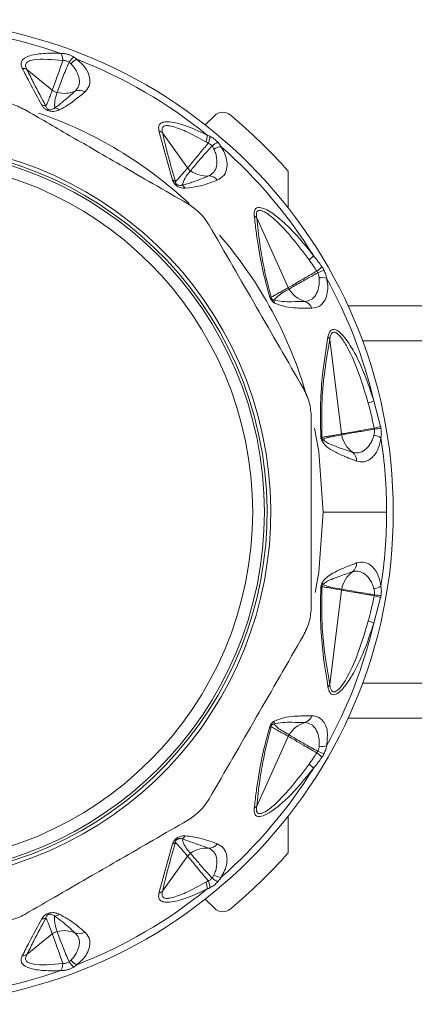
# Model space of a CAD drawing. Header units: millimetres. Extents: x -447 to 1924, y -61 to 422.
# Tile 39 of 59: x 519 to 536, y 379 to 421. Entities that reach past the tile are written whole.
import ezdxf

# ---------------------------------------------------------------- set-up
doc = ezdxf.new("R2010")
doc.units = ezdxf.units.MM

# ---------------------------------------------------------------- blocks, each defined once
blk = doc.blocks.new('Drawing View1')
at = {"color": 7, "linetype": 'Continuous', "lineweight": 18}
for p, q in [((724.67, 9.263), (723.587, 10.142)), ((731.197, 7.776), (731.59, 8.17)), ((729.801, 5.425), (729.221, 7.521)), ((730.445, 5.946), (729.374, 7.434)), ((734.732, 4.241), (734.732, 5.804)), ((734.737, 0.835), (733.394, 3.81)), ((737.288, 0.065), (741.421, 0.065)), ((737.014, -5.406), (736.508, -1.372)), ((737.911, -1.435), (741.421, -1.435)), ((738.387, -3.997), (738.68, -5.084)), ((736.221, -8.735), (738.936, -8.735)), ((736.508, -16.098), (737.014, -12.064)), ((738.68, -12.386), (738.387, -13.473)), ((737.911, -16.035), (741.421, -16.035)), ((737.288, -17.535), (741.421, -17.535)), ((734.737, -18.305), (733.394, -21.28)), ((734.732, -23.274), (734.732, -21.711)), ((731.341, -23.071), (730.208, -22.679)), ((729.801, -22.895), (729.221, -24.991)), ((730.445, -23.416), (729.374, -24.904)), ((731.59, -25.64), (731.197, -25.246)), ((724.67, -26.733), (723.587, -27.612))]:
    blk.add_line(p, q, dxfattribs=at)
at = {"color": 7, "linetype": 'Continuous', "lineweight": 18, "flags": 128}
for points in [[(736.221, -8.735), (736.038, -6.173), (735.861, -5.153)], [(735.889, -12.175), (736.038, -11.297), (736.221, -8.735)]]:
    blk.add_lwpolyline(points, dxfattribs=at)
at = {"color": 7, "linetype": 'Continuous', "lineweight": 18}
for radius in [15.5, 15]:
    blk.add_circle((718.221, -8.735), radius, dxfattribs=at)
for centre, radius, start, end in [((718.221, -8.735), 21, 270, 180), ((718.221, -8.735), 20.715, 70.7909, 88.7924), ((726.171, 9.961), 0.925, 129.5889, 148.2249), ((726.055, 9.896), 0.761, 116.5758, 140.5903), ((718.221, -8.735), 20.715, 50.9198, 68.7924), ((723.376, 9.751), 0.444, 61.635, 88.6537), ((725.809, 8.802), 0.452, 57.0824, 111.0736), ((725.172, 10.284), 1.162, 255.3904, 294.1143), ((724.207, 8.208), 0.417, 63.1273, 87.8975), ((724.719, 8.079), 0.427, 53.4449, 82.7909), ((718.221, -8.735), 18, 46.9592, 71.0059), ((731.944, 7.816), 0.5, 50.3376, 135), ((718.221, -8.735), 22, 41.3647, 50.3376), ((729.093, 7.118), 0.423, 48.3487, 72.4435), ((730.476, 7.37), 0.805, 337.352, 358.2718), ((730.6, 7.335), 0.796, 335.0575, 357.1112), ((718.221, -8.735), 15.768, 285, 105), ((718.221, -8.735), 15.612, 285, 105), ((732.224, 6.037), 1.116, 116.1355, 131.2401), ((731.955, 6.093), 0.761, 96.5757, 120.5903), ((718.221, -8.735), 20.715, 31.8676, 48.7924), ((731.258, 6.765), 1.168, 233.8038, 274.0521), ((731.349, 5.149), 0.452, 37.0824, 91.0736), ((729.693, 5.069), 0.372, 51.6841, 73.0823), ((729.992, 4.856), 0.413, 31.8044, 58.5199), ((733.108, 3.56), 0.379, 41.0953, 61.7317), ((718.221, -8.735), 18, 15.8753, 40.9986), ((734.711, 3.129), 1.441, 309.5516, 319.9201), ((735.049, 2.809), 1.559, 305.5589, 316.1412), ((737.098, -0.733), 2.461, 109.8898, 116.5421), ((736.198, 0.502), 0.761, 76.5756, 100.5902), ((718.221, -8.735), 20.715, 13.2231, 28.7924), ((733.884, 0.22), 0.238, 59.937, 76.7519), ((735.778, 1.379), 1.177, 211.0277, 253.9434), ((733.81, 0.158), 0.344, 3.5806, 24.3894), ((735.306, -0.179), 0.452, 17.0824, 71.0736), ((736.172, -1.529), 0.371, 24.9775, 45.1315), ((737.475, -2.025), 2.173, 288.1662, 294.8225), ((737.537, -5.341), 0.527, 187.1471, 190.9644), ((738.181, -5.234), 1.179, 190.1165, 233.9079), ((738.273, -6.204), 0.761, 56.5758, 80.5903), ((737.745, -2.237), 2.997, 282.7357, 288.1829), ((739.108, -9.976), 4.825, 94.8986, 98.2754), ((736.066, -5.761), 0.241, 62.5119, 75.0672), ((735.943, -5.601), 0.274, 332.8552, 351.1806), ((718.221, -8.735), 20.715, 0, 8.7924), ((737.202, -6.538), 0.452, 357.0824, 51.0736), ((718.221, -8.735), 20.715, 351.2076, 0), ((737.202, -10.932), 0.452, 308.9264, 2.9176), ((738.181, -12.237), 1.179, 126.0921, 169.8835), ((735.943, -11.87), 0.274, 8.8197, 27.1446), ((736.066, -11.709), 0.241, 284.9328, 297.4882), ((737.537, -12.13), 0.527, 169.0389, 172.8561), ((738.273, -11.266), 0.761, 279.4098, 303.4244), ((737.745, -15.234), 2.997, 71.8172, 77.2643), ((739.108, -7.494), 4.825, 261.7246, 265.1014), ((737.475, -15.446), 2.173, 65.1775, 71.8338), ((718.221, -8.735), 20.715, 331.2076, 346.7769), ((736.172, -15.941), 0.371, 314.8685, 335.0225), ((735.306, -17.292), 0.452, 288.9264, 342.9176), ((733.884, -17.69), 0.238, 283.2482, 300.0631), ((733.81, -17.628), 0.344, 335.6121, 356.4181), ((735.778, -18.85), 1.177, 106.0566, 148.9724), ((735.217, -18.522), 0.527, 148.0752, 155.7129), ((736.198, -17.972), 0.761, 259.4097, 283.4244), ((735.049, -20.279), 1.559, 43.8593, 54.4406), ((737.098, -16.738), 2.461, 243.4578, 250.1102), ((718.221, -8.735), 20.715, 311.2076, 328.1324), ((734.711, -20.599), 1.441, 40.0799, 50.4484), ((733.108, -21.03), 0.379, 298.2682, 318.9047), ((729.992, -22.327), 0.413, 301.4786, 328.1961), ((729.693, -22.539), 0.372, 286.9177, 308.3159), ((731.258, -24.235), 1.168, 85.9479, 126.1962), ((731.349, -22.619), 0.452, 268.9264, 322.9176), ((718.221, -8.735), 22, 309.6624, 318.6353), ((732.224, -23.507), 1.116, 228.7599, 243.8644), ((731.955, -23.564), 0.761, 239.4098, 263.4244), ((730.476, -24.84), 0.805, 1.7282, 22.648), ((730.6, -24.805), 0.796, 2.889, 24.9426), ((718.221, -8.735), 20.715, 291.2076, 309.0802), ((729.093, -24.588), 0.423, 287.5565, 311.6513), ((724.719, -25.549), 0.427, 277.2081, 306.5557), ((731.944, -25.286), 0.5, 225, 309.6624), ((724.207, -25.678), 0.417, 272.1025, 296.8728), ((725.172, -27.754), 1.162, 65.8857, 104.6096), ((725.809, -26.272), 0.452, 248.9264, 302.9176), ((723.376, -27.222), 0.444, 271.3463, 298.365), ((726.171, -27.431), 0.925, 211.775, 230.411), ((726.055, -27.367), 0.761, 219.4098, 243.4244), ((718.221, -8.735), 20.715, 271.2076, 289.209)]:
    blk.add_arc(centre, radius, start, end, dxfattribs=at)
for points, knots in [([(723.386, 10.195), (723.364, 10.249), (723.321, 10.357), (723.353, 10.508), (723.482, 10.638), (723.805, 10.775), (724.347, 10.843), (724.816, 10.832), (725.037, 10.827)], [0, 0, 0, 0, 0.1036523, 0.2038498, 0.3141847, 0.4406615, 0.7373736, 1, 1, 1, 1]), ([(723.587, 10.142), (723.563, 10.19), (723.517, 10.283), (723.539, 10.408), (723.656, 10.501), (724.13, 10.62), (724.671, 10.564), (725.12, 10.518)], [0, 0, 0, 0, 0.097572, 0.186101, 0.286324, 0.407959, 1, 1, 1, 1]), ([(724.67, 9.263), (724.701, 9.348), (724.758, 9.503), (724.915, 9.935), (725.046, 10.306), (725.12, 10.518)], [0, 0, 0, 0, 0.342164, 0.623264, 1, 1, 1, 1]), ([(725.037, 10.827), (725.06, 10.779), (725.102, 10.693), (725.115, 10.572), (725.12, 10.518)], [0, 0, 0, 0, 0.559299, 1, 1, 1, 1]), ([(725.037, 10.827), (725.085, 10.826), (725.18, 10.825), (725.328, 10.79), (725.466, 10.739), (725.542, 10.696), (725.582, 10.674)], [0, 0, 0, 0, 0.273675, 0.544486, 0.766897, 1, 1, 1, 1]), ([(725.12, 10.518), (725.142, 10.521), (725.186, 10.526), (725.258, 10.513), (725.326, 10.488), (725.365, 10.462), (725.385, 10.448)], [0, 0, 0, 0, 0.255573, 0.503234, 0.749597, 1, 1, 1, 1]), ([(725.582, 10.674), (725.608, 10.657), (725.655, 10.626), (725.697, 10.592), (725.715, 10.577)], [0, 0, 0, 0, 0.55931, 1, 1, 1, 1]), ([(725.715, 10.577), (725.834, 10.472), (726.101, 10.238), (726.285, 9.83), (726.289, 9.447), (726.128, 9.264), (726.055, 9.181)], [0, 0, 0, 0, 0.209172, 0.469256, 0.760695, 1, 1, 1, 1]), ([(724.222, 8.625), (724.041, 8.954), (723.749, 9.485), (723.486, 9.999), (723.386, 10.195)], [0, 0, 0, 0, 0.620107, 1, 1, 1, 1]), ([(724.395, 8.58), (724.22, 8.907), (723.937, 9.435), (723.683, 9.947), (723.587, 10.142)], [0, 0, 0, 0, 0.619883, 1, 1, 1, 1]), ([(724.879, 9.159), (724.907, 9.241), (724.963, 9.398), (725.126, 9.842), (725.291, 10.23), (725.385, 10.448)], [0, 0, 0, 0, 0.321949, 0.6179, 1, 1, 1, 1]), ([(725.385, 10.448), (725.401, 10.436), (725.43, 10.414), (725.456, 10.39), (725.467, 10.38)], [0, 0, 0, 0, 0.555851, 1, 1, 1, 1]), ([(725.467, 10.38), (725.515, 10.327), (725.613, 10.22), (725.747, 9.996), (725.838, 9.724), (725.822, 9.432), (725.705, 9.293), (725.647, 9.223)], [0, 0, 0, 0, 0.117159, 0.239896, 0.491308, 0.745636, 1, 1, 1, 1]), ([(724.395, 8.58), (724.417, 8.627), (724.461, 8.721), (724.523, 8.878), (724.593, 9.058), (724.643, 9.191), (724.67, 9.263)], [0, 0, 0, 0, 0.21465, 0.427263, 0.688154, 1, 1, 1, 1]), ([(724.879, 9.159), (724.837, 9.173), (724.761, 9.196), (724.698, 9.242), (724.67, 9.263)], [0, 0, 0, 0, 0.559728, 1, 1, 1, 1]), ([(724.772, 8.503), (724.769, 8.601), (724.762, 8.815), (724.838, 9.038), (724.879, 9.159)], [0, 0, 0, 0, 0.455709, 1, 1, 1, 1]), ([(725.647, 9.223), (725.526, 9.115), (725.346, 8.954), (725.112, 8.757), (724.944, 8.622), (724.83, 8.543), (724.772, 8.503)], [0, 0, 0, 0, 0.425602, 0.634107, 0.812726, 1, 1, 1, 1]), ([(726.055, 9.181), (725.917, 9.067), (725.712, 8.896), (725.426, 8.688), (725.212, 8.543), (725.055, 8.463), (724.973, 8.422)], [0, 0, 0, 0, 0.420929, 0.628617, 0.808166, 1, 1, 1, 1]), ([(723.49, 8.43), (723.8, 8.251), (724.429, 7.888), (725.395, 7.331), (726.446, 6.724), (727.641, 6.033), (729.009, 5.244), (729.96, 4.695), (730.452, 4.411)], [0, 0, 0, 0, 0.135419, 0.274991, 0.415244, 0.585607, 0.785782, 1, 1, 1, 1]), ([(724.973, 8.422), (724.931, 8.405), (724.855, 8.374), (724.724, 8.35), (724.594, 8.353), (724.465, 8.389), (724.359, 8.453), (724.278, 8.534), (724.242, 8.593), (724.222, 8.625)], [0, 0, 0, 0, 0.1952, 0.351587, 0.494569, 0.605688, 0.718068, 0.846595, 1, 1, 1, 1]), ([(724.772, 8.503), (724.732, 8.475), (724.682, 8.44), (724.588, 8.421), (724.54, 8.422), (724.504, 8.433), (724.483, 8.442), (724.465, 8.454), (724.438, 8.48), (724.412, 8.523), (724.401, 8.559), (724.395, 8.58)], [0, 0, 0, 0, 0.3888533, 0.4911394, 0.5781016, 0.6070597, 0.6356285, 0.6659115, 0.7003157, 0.8247631, 1, 1, 1, 1]), ([(729.221, 7.521), (729.211, 7.583), (729.192, 7.703), (729.263, 7.84), (729.429, 7.915), (729.794, 7.917), (730.439, 7.74), (730.978, 7.487), (731.28, 7.345)], [0, 0, 0, 0, 0.0942, 0.182499, 0.278775, 0.389657, 0.657979, 1, 1, 1, 1]), ([(729.374, 7.434), (729.361, 7.491), (729.341, 7.573), (729.362, 7.657), (729.396, 7.703), (729.452, 7.735), (729.562, 7.755), (729.863, 7.712), (730.446, 7.481), (730.937, 7.213), (731.218, 7.06)], [0, 0, 0, 0, 0.088148, 0.127362, 0.165638, 0.20809, 0.253003, 0.357761, 0.633199, 1, 1, 1, 1]), ([(729.924, 5.361), (729.812, 5.744), (729.603, 6.457), (729.447, 7.126), (729.374, 7.434)], [0, 0, 0, 0, 0.53826, 1, 1, 1, 1]), ([(731.28, 7.345), (731.301, 7.336), (731.34, 7.32), (731.378, 7.302), (731.395, 7.295)], [0, 0, 0, 0, 0.558376, 1, 1, 1, 1]), ([(731.395, 7.295), (731.453, 7.263), (731.543, 7.214), (731.657, 7.119), (731.707, 7.065), (731.732, 7.038)], [0, 0, 0, 0, 0.482193, 0.740263, 1, 1, 1, 1]), ([(730.445, 5.946), (730.493, 6.003), (730.579, 6.105), (730.773, 6.337), (731.007, 6.617), (731.2, 6.852), (731.321, 6.999)], [0, 0, 0, 0, 0.28629, 0.510661, 0.69222, 1, 1, 1, 1]), ([(730.569, 5.823), (730.617, 5.882), (730.703, 5.986), (730.904, 6.222), (731.145, 6.505), (731.356, 6.733), (731.488, 6.876)], [0, 0, 0, 0, 0.287161, 0.511571, 0.692984, 1, 1, 1, 1]), ([(731.218, 7.06), (731.237, 7.049), (731.272, 7.029), (731.306, 7.008), (731.321, 6.999)], [0, 0, 0, 0, 0.557314, 1, 1, 1, 1]), ([(731.321, 6.999), (731.356, 6.984), (731.42, 6.955), (731.467, 6.901), (731.488, 6.876)], [0, 0, 0, 0, 0.541687, 1, 1, 1, 1]), ([(731.568, 6.749), (731.595, 6.683), (731.65, 6.549), (731.7, 6.293), (731.692, 6.006), (731.577, 5.737), (731.42, 5.646), (731.341, 5.601)], [0, 0, 0, 0, 0.117118, 0.239833, 0.491188, 0.745502, 1, 1, 1, 1]), ([(731.488, 6.876), (731.506, 6.852), (731.536, 6.81), (731.558, 6.767), (731.568, 6.749)], [0, 0, 0, 0, 0.574767, 1, 1, 1, 1]), ([(731.868, 6.849), (731.921, 6.759), (732.037, 6.564), (732.122, 6.26), (732.136, 5.927), (732.026, 5.601), (731.818, 5.483), (731.71, 5.421)], [0, 0, 0, 0, 0.136663, 0.294577, 0.479617, 0.72985, 1, 1, 1, 1]), ([(731.732, 7.038), (731.762, 7.002), (731.814, 6.94), (731.852, 6.876), (731.868, 6.849)], [0, 0, 0, 0, 0.579744, 1, 1, 1, 1]), ([(729.924, 5.361), (729.962, 5.4), (730.04, 5.479), (730.159, 5.615), (730.295, 5.77), (730.392, 5.884), (730.445, 5.946)], [0, 0, 0, 0, 0.2134593, 0.4293792, 0.6901911, 1, 1, 1, 1]), ([(730.569, 5.823), (730.543, 5.843), (730.496, 5.879), (730.461, 5.926), (730.445, 5.946)], [0, 0, 0, 0, 0.559847, 1, 1, 1, 1]), ([(730.208, 5.209), (730.244, 5.31), (730.324, 5.529), (730.483, 5.72), (730.569, 5.823)], [0, 0, 0, 0, 0.460533, 1, 1, 1, 1]), ([(731.341, 5.601), (731.18, 5.536), (730.943, 5.441), (730.638, 5.331), (730.424, 5.259), (730.281, 5.226), (730.208, 5.209)], [0, 0, 0, 0, 0.429633, 0.636413, 0.813229, 1, 1, 1, 1]), ([(730.343, 5.074), (730.305, 5.075), (730.237, 5.077), (730.133, 5.099), (730.044, 5.134), (729.962, 5.185), (729.889, 5.254), (729.832, 5.34), (729.812, 5.396), (729.801, 5.425)], [0, 0, 0, 0, 0.2026743, 0.3639009, 0.4931688, 0.5944464, 0.7169049, 0.8527137, 1, 1, 1, 1]), ([(730.208, 5.209), (730.182, 5.204), (730.138, 5.195), (730.072, 5.197), (730.02, 5.211), (729.984, 5.232), (729.966, 5.249), (729.951, 5.267), (729.938, 5.29), (729.927, 5.324), (729.925, 5.346), (729.924, 5.361)], [0, 0, 0, 0, 0.274116, 0.463193, 0.592982, 0.653123, 0.685145, 0.720858, 0.783468, 0.856593, 1, 1, 1, 1]), ([(731.71, 5.421), (731.446, 5.321), (731.028, 5.161), (730.528, 5.098), (730.343, 5.074)], [0, 0, 0, 0, 0.629625, 1, 1, 1, 1]), ([(733.287, 3.894), (733.284, 3.948), (733.278, 4.051), (733.312, 4.171), (733.389, 4.246), (733.608, 4.276), (734.049, 4.042), (734.586, 3.595), (735.192, 2.983), (735.585, 2.489), (735.814, 2.202)], [0, 0, 0, 0, 0.054232, 0.103303, 0.150337, 0.200897, 0.369635, 0.542742, 0.734318, 1, 1, 1, 1]), ([(733.939, 0.451), (733.844, 0.806), (733.645, 1.554), (733.479, 2.466), (733.36, 3.254), (733.312, 3.677), (733.287, 3.894)], [0, 0, 0, 0, 0.283427, 0.598157, 0.79281, 1, 1, 1, 1]), ([(733.394, 3.81), (733.387, 3.861), (733.376, 3.955), (733.396, 4.068), (733.456, 4.134), (733.559, 4.138), (733.694, 4.088), (733.902, 3.961), (734.613, 3.367), (735.166, 2.633), (735.629, 2.018)], [0, 0, 0, 0, 0.051613, 0.09536, 0.137319, 0.180165, 0.228028, 0.285272, 0.402314, 1, 1, 1, 1]), ([(734.003, 0.425), (733.89, 0.873), (733.688, 1.674), (733.506, 2.79), (733.433, 3.449), (733.394, 3.81)], [0, 0, 0, 0, 0.364986, 0.653176, 1, 1, 1, 1]), ([(731.367, 3.496), (732.036, 2.336), (733.376, 0.016), (734.716, -2.305), (735.386, -3.466)], [0, 0, 0, 0, 0.499632, 1, 1, 1, 1]), ([(735.814, 2.202), (735.882, 2.116), (736.005, 1.961), (736.121, 1.8), (736.172, 1.729)], [0, 0, 0, 0, 0.555292, 1, 1, 1, 1]), ([(735.629, 2.018), (735.69, 1.931), (735.801, 1.774), (735.908, 1.613), (735.955, 1.541)], [0, 0, 0, 0, 0.554562, 1, 1, 1, 1]), ([(736.172, 1.729), (736.19, 1.702), (736.223, 1.655), (736.249, 1.604), (736.261, 1.581)], [0, 0, 0, 0, 0.560194, 1, 1, 1, 1]), ([(734.737, 0.835), (734.805, 0.874), (734.927, 0.944), (735.203, 1.104), (735.527, 1.291), (735.791, 1.445), (735.955, 1.541)], [0, 0, 0, 0, 0.294538, 0.521008, 0.701872, 1, 1, 1, 1]), ([(734.77, 0.773), (734.839, 0.813), (734.96, 0.884), (735.238, 1.043), (735.563, 1.229), (735.831, 1.377), (735.999, 1.469)], [0, 0, 0, 0, 0.294643, 0.521096, 0.701932, 1, 1, 1, 1]), ([(735.955, 1.541), (735.964, 1.528), (735.981, 1.505), (735.993, 1.48), (735.999, 1.469)], [0, 0, 0, 0, 0.560007, 1, 1, 1, 1]), ([(735.999, 1.469), (736.015, 1.427), (736.045, 1.354), (736.054, 1.281), (736.059, 1.25)], [0, 0, 0, 0, 0.571169, 1, 1, 1, 1]), ([(736.261, 1.581), (736.291, 1.515), (736.343, 1.4), (736.366, 1.289), (736.375, 1.242)], [0, 0, 0, 0, 0.5787259, 1, 1, 1, 1]), ([(736.059, 1.25), (736.062, 1.179), (736.068, 1.034), (736.027, 0.776), (735.922, 0.509), (735.722, 0.296), (735.542, 0.264), (735.453, 0.249)], [0, 0, 0, 0, 0.117122, 0.23984, 0.491204, 0.745529, 1, 1, 1, 1]), ([(736.375, 1.242), (736.394, 1.138), (736.436, 0.913), (736.411, 0.595), (736.307, 0.274), (736.09, 0.012), (735.856, -0.026), (735.738, -0.046)], [0, 0, 0, 0, 0.137707, 0.297654, 0.485766, 0.740451, 1, 1, 1, 1]), ([(734.153, 0.18), (734.127, 0.197), (734.081, 0.228), (734.025, 0.287), (733.987, 0.34), (733.958, 0.393), (733.946, 0.431), (733.939, 0.451)], [0, 0, 0, 0, 0.303841, 0.543349, 0.671179, 0.821746, 1, 1, 1, 1]), ([(734.003, 0.425), (734.053, 0.451), (734.15, 0.501), (734.308, 0.591), (734.504, 0.701), (734.652, 0.786), (734.737, 0.835)], [0, 0, 0, 0, 0.199401, 0.389589, 0.65075, 1, 1, 1, 1]), ([(734.123, 0.3), (734.109, 0.306), (734.085, 0.315), (734.053, 0.337), (734.033, 0.357), (734.021, 0.374), (734.013, 0.391), (734.006, 0.408), (734.004, 0.419), (734.003, 0.425)], [0, 0, 0, 0, 0.3366966, 0.5652326, 0.6587129, 0.7523062, 0.8216938, 0.9026669, 1, 1, 1, 1]), ([(734.123, 0.3), (734.199, 0.377), (734.388, 0.566), (734.627, 0.696), (734.77, 0.773)], [0, 0, 0, 0, 0.404874, 1, 1, 1, 1]), ([(734.77, 0.773), (734.763, 0.784), (734.751, 0.804), (734.741, 0.826), (734.737, 0.835)], [0, 0, 0, 0, 0.559976, 1, 1, 1, 1]), ([(735.453, 0.249), (735.258, 0.244), (734.931, 0.236), (734.496, 0.231), (734.243, 0.278), (734.123, 0.3)], [0, 0, 0, 0, 0.4373839, 0.7346037, 1, 1, 1, 1]), ([(735.738, -0.046), (735.522, -0.042), (735.158, -0.036), (734.641, -0.007), (734.313, 0.119), (734.153, 0.18)], [0, 0, 0, 0, 0.427707, 0.722359, 1, 1, 1, 1]), ([(736.434, -1.266), (736.447, -1.208), (736.471, -1.099), (736.542, -0.985), (736.64, -0.931), (736.802, -0.957), (737.031, -1.142), (737.33, -1.525), (737.666, -2.108), (738.049, -2.954), (738.264, -3.618), (738.387, -3.997)], [0, 0, 0, 0, 0.053488, 0.101165, 0.145724, 0.192526, 0.283011, 0.383772, 0.541991, 0.738283, 1, 1, 1, 1]), ([(736.508, -1.372), (736.517, -1.316), (736.535, -1.213), (736.589, -1.101), (736.669, -1.05), (736.774, -1.075), (736.894, -1.171), (737.07, -1.383), (737.606, -2.283), (737.904, -3.268), (738.152, -4.089)], [0, 0, 0, 0, 0.051327, 0.09442, 0.134349, 0.174419, 0.220939, 0.27713, 0.398157, 1, 1, 1, 1]), ([(736.128, -5.528), (736.118, -5.033), (736.097, -4.091), (736.211, -2.658), (736.351, -1.786), (736.434, -1.266)], [0, 0, 0, 0, 0.308412, 0.587789, 1, 1, 1, 1]), ([(736.178, -5.547), (736.17, -5.008), (736.155, -3.991), (736.295, -2.613), (736.434, -1.806), (736.508, -1.372)], [0, 0, 0, 0, 0.3425593, 0.6462348, 1, 1, 1, 1]), ([(738.152, -4.089), (738.203, -4.282), (738.295, -4.636), (738.371, -4.995), (738.406, -5.16)], [0, 0, 0, 0, 0.543046, 1, 1, 1, 1]), ([(735.721, -4.716), (735.721, -6.055), (735.721, -8.735), (735.721, -11.414), (735.721, -12.754)], [0, 0, 0, 0, 0.499933, 1, 1, 1, 1]), ([(736.178, -5.547), (736.238, -5.538), (736.349, -5.521), (736.528, -5.49), (736.747, -5.453), (736.915, -5.423), (737.014, -5.406)], [0, 0, 0, 0, 0.215335, 0.398234, 0.642077, 1, 1, 1, 1]), ([(736.214, -5.643), (736.264, -5.616), (736.365, -5.564), (736.543, -5.533), (736.76, -5.488), (736.923, -5.458), (737.02, -5.441)], [0, 0, 0, 0, 0.2016548, 0.4049185, 0.6470499, 1, 1, 1, 1]), ([(737.014, -5.406), (737.112, -5.389), (737.287, -5.358), (737.775, -5.272), (738.179, -5.2), (738.406, -5.16)], [0, 0, 0, 0, 0.351286, 0.635427, 1, 1, 1, 1]), ([(737.02, -5.441), (737.121, -5.423), (737.302, -5.391), (737.795, -5.304), (738.194, -5.237), (738.414, -5.201)], [0, 0, 0, 0, 0.361519, 0.649049, 1, 1, 1, 1]), ([(738.398, -5.453), (738.376, -5.521), (738.333, -5.659), (738.206, -5.887), (738.016, -6.102), (737.755, -6.234), (737.576, -6.202), (737.486, -6.187)], [0, 0, 0, 0, 0.117161, 0.239899, 0.491313, 0.74564, 1, 1, 1, 1]), ([(738.414, -5.201), (738.417, -5.249), (738.423, -5.337), (738.406, -5.417), (738.398, -5.453)], [0, 0, 0, 0, 0.543645, 1, 1, 1, 1]), ([(738.406, -5.16), (738.408, -5.167), (738.411, -5.181), (738.413, -5.195), (738.414, -5.201)], [0, 0, 0, 0, 0.560002, 1, 1, 1, 1]), ([(738.68, -5.084), (738.684, -5.099), (738.69, -5.127), (738.694, -5.156), (738.696, -5.168)], [0, 0, 0, 0, 0.560051, 1, 1, 1, 1]), ([(738.696, -5.168), (738.704, -5.246), (738.719, -5.387), (738.701, -5.512), (738.693, -5.569)], [0, 0, 0, 0, 0.552011, 1, 1, 1, 1]), ([(736.187, -5.726), (736.171, -5.694), (736.15, -5.65), (736.133, -5.579), (736.13, -5.546), (736.128, -5.528)], [0, 0, 0, 0, 0.527893, 0.7496455, 1, 1, 1, 1]), ([(736.214, -5.643), (736.208, -5.636), (736.198, -5.623), (736.187, -5.601), (736.181, -5.581), (736.178, -5.564), (736.178, -5.553), (736.178, -5.547)], [0, 0, 0, 0, 0.312066, 0.577689, 0.709478, 0.846396, 1, 1, 1, 1]), ([(737.654, -6.561), (737.428, -6.478), (737.059, -6.343), (736.618, -6.115), (736.347, -5.939), (736.234, -5.789), (736.187, -5.726)], [0, 0, 0, 0, 0.456555, 0.748856, 0.894627, 1, 1, 1, 1]), ([(737.486, -6.187), (737.28, -6.12), (736.945, -6.011), (736.562, -5.854), (736.344, -5.757), (736.25, -5.675), (736.214, -5.643)], [0, 0, 0, 0, 0.470738, 0.766879, 0.908603, 1, 1, 1, 1]), ([(738.693, -5.569), (738.661, -5.725), (738.591, -6.075), (738.328, -6.438), (737.999, -6.631), (737.761, -6.583), (737.654, -6.561)], [0, 0, 0, 0, 0.2100777, 0.4720648, 0.7629125, 1, 1, 1, 1]), ([(736.187, -11.744), (736.214, -11.703), (736.275, -11.614), (736.43, -11.478), (736.678, -11.318), (737.105, -11.113), (737.441, -10.988), (737.654, -10.909)], [0, 0, 0, 0, 0.063949, 0.139633, 0.317237, 0.568463, 1, 1, 1, 1]), ([(737.654, -10.909), (737.771, -10.887), (738.011, -10.841), (738.336, -11.043), (738.591, -11.396), (738.661, -11.744), (738.693, -11.901)], [0, 0, 0, 0, 0.259149, 0.531128, 0.788083, 1, 1, 1, 1]), ([(736.214, -11.828), (736.263, -11.787), (736.384, -11.688), (736.614, -11.595), (736.985, -11.446), (737.291, -11.347), (737.486, -11.283)], [0, 0, 0, 0, 0.12348, 0.298954, 0.554672, 1, 1, 1, 1]), ([(737.486, -11.283), (737.576, -11.268), (737.755, -11.236), (738.016, -11.368), (738.206, -11.583), (738.333, -11.811), (738.376, -11.949), (738.398, -12.017)], [0, 0, 0, 0, 0.25439, 0.508653, 0.760076, 0.882848, 1, 1, 1, 1]), ([(736.128, -11.942), (736.13, -11.926), (736.133, -11.892), (736.149, -11.82), (736.172, -11.775), (736.187, -11.744)], [0, 0, 0, 0, 0.222827, 0.488483, 1, 1, 1, 1]), ([(736.434, -16.204), (736.359, -15.743), (736.227, -14.918), (736.099, -13.506), (736.118, -12.492), (736.128, -11.942)], [0, 0, 0, 0, 0.366467, 0.656613, 1, 1, 1, 1]), ([(736.508, -16.098), (736.431, -15.646), (736.292, -14.838), (736.155, -13.456), (736.17, -12.461), (736.178, -11.923)], [0, 0, 0, 0, 0.368099, 0.658336, 1, 1, 1, 1]), ([(736.178, -11.923), (736.178, -11.918), (736.178, -11.908), (736.181, -11.89), (736.187, -11.869), (736.199, -11.847), (736.208, -11.834), (736.214, -11.828)], [0, 0, 0, 0, 0.132574, 0.271467, 0.437835, 0.686829, 1, 1, 1, 1]), ([(737.014, -12.064), (736.874, -12.04), (736.677, -12.005), (736.43, -11.963), (736.291, -11.939), (736.21, -11.928), (736.178, -11.923)], [0, 0, 0, 0, 0.5028072, 0.7085926, 0.8855603, 1, 1, 1, 1]), ([(737.02, -12.029), (736.904, -12.007), (736.713, -11.97), (736.437, -11.925), (736.29, -11.861), (736.214, -11.828)], [0, 0, 0, 0, 0.426007, 0.700145, 1, 1, 1, 1]), ([(738.406, -12.311), (738.307, -12.293), (738.061, -12.249), (737.69, -12.183), (737.279, -12.111), (737.111, -12.081), (737.014, -12.064)], [0, 0, 0, 0, 0.155639, 0.387571, 0.650535, 1, 1, 1, 1]), ([(738.414, -12.269), (738.314, -12.253), (738.067, -12.213), (737.696, -12.148), (737.285, -12.077), (737.116, -12.047), (737.02, -12.029)], [0, 0, 0, 0, 0.155657, 0.38755, 0.650476, 1, 1, 1, 1]), ([(738.398, -12.017), (738.406, -12.058), (738.423, -12.138), (738.417, -12.226), (738.414, -12.269)], [0, 0, 0, 0, 0.510723, 1, 1, 1, 1]), ([(738.693, -11.901), (738.702, -11.974), (738.719, -12.101), (738.703, -12.242), (738.696, -12.302)], [0, 0, 0, 0, 0.572072, 1, 1, 1, 1]), ([(738.406, -12.311), (738.364, -12.506), (738.288, -12.865), (738.195, -13.219), (738.152, -13.381)], [0, 0, 0, 0, 0.542941, 1, 1, 1, 1]), ([(738.414, -12.269), (738.412, -12.277), (738.41, -12.291), (738.407, -12.305), (738.406, -12.311)], [0, 0, 0, 0, 0.5597797, 1, 1, 1, 1]), ([(738.696, -12.302), (738.693, -12.318), (738.689, -12.346), (738.683, -12.374), (738.68, -12.386)], [0, 0, 0, 0, 0.559761, 1, 1, 1, 1]), ([(738.152, -13.381), (737.883, -14.285), (737.572, -15.329), (736.985, -16.201), (736.838, -16.348), (736.741, -16.407), (736.655, -16.415), (736.585, -16.362), (736.534, -16.253), (736.517, -16.152), (736.508, -16.098)], [0, 0, 0, 0, 0.6561977, 0.7575874, 0.7997918, 0.836227, 0.8716715, 0.9077771, 0.9500143, 1, 1, 1, 1]), ([(738.387, -13.473), (738.252, -13.887), (738.011, -14.625), (737.56, -15.579), (737.176, -16.175), (736.89, -16.447), (736.742, -16.528), (736.624, -16.533), (736.536, -16.479), (736.47, -16.367), (736.446, -16.26), (736.434, -16.204)], [0, 0, 0, 0, 0.285538, 0.509527, 0.703242, 0.765072, 0.819711, 0.859429, 0.901399, 0.9481, 1, 1, 1, 1]), ([(735.386, -14.004), (734.716, -15.165), (733.376, -17.486), (732.036, -19.806), (731.367, -20.966)], [0, 0, 0, 0, 0.500234, 1, 1, 1, 1]), ([(735.738, -17.424), (735.528, -17.428), (735.173, -17.434), (734.657, -17.461), (734.322, -17.587), (734.153, -17.65)], [0, 0, 0, 0, 0.415711, 0.705132, 1, 1, 1, 1]), ([(736.375, -18.712), (736.4, -18.474), (736.452, -17.98), (736.212, -17.599), (735.956, -17.444), (735.803, -17.43), (735.738, -17.424)], [0, 0, 0, 0, 0.323235, 0.671392, 0.858958, 1, 1, 1, 1]), ([(733.939, -17.921), (733.844, -18.276), (733.645, -19.025), (733.479, -19.938), (733.36, -20.726), (733.312, -21.147), (733.287, -21.364)], [0, 0, 0, 0, 0.2837068, 0.5987607, 0.793171, 1, 1, 1, 1]), ([(734.003, -17.896), (733.89, -18.344), (733.688, -19.145), (733.506, -20.261), (733.433, -20.92), (733.394, -21.28)], [0, 0, 0, 0, 0.365567, 0.653732, 1, 1, 1, 1]), ([(734.153, -17.65), (734.126, -17.668), (734.078, -17.701), (734.021, -17.761), (733.984, -17.815), (733.957, -17.865), (733.945, -17.901), (733.939, -17.921)], [0, 0, 0, 0, 0.317365, 0.562223, 0.68531, 0.828098, 1, 1, 1, 1]), ([(734.123, -17.771), (734.108, -17.776), (734.083, -17.786), (734.051, -17.809), (734.031, -17.83), (734.02, -17.846), (734.012, -17.862), (734.006, -17.879), (734.004, -17.89), (734.003, -17.896)], [0, 0, 0, 0, 0.350592, 0.583117, 0.673422, 0.761724, 0.827666, 0.905665, 1, 1, 1, 1]), ([(734.737, -18.305), (734.617, -18.236), (734.444, -18.137), (734.23, -18.017), (734.106, -17.948), (734.034, -17.911), (734.003, -17.896)], [0, 0, 0, 0, 0.493755, 0.710629, 0.876371, 1, 1, 1, 1]), ([(735.453, -17.719), (735.263, -17.714), (734.944, -17.706), (734.509, -17.701), (734.25, -17.748), (734.123, -17.771)], [0, 0, 0, 0, 0.425144, 0.717363, 1, 1, 1, 1]), ([(734.77, -18.243), (734.676, -18.186), (734.516, -18.087), (734.28, -17.952), (734.176, -17.832), (734.123, -17.771)], [0, 0, 0, 0, 0.40792, 0.697704, 1, 1, 1, 1]), ([(736.059, -18.72), (736.062, -18.649), (736.068, -18.504), (736.027, -18.246), (735.922, -17.979), (735.722, -17.766), (735.542, -17.735), (735.453, -17.719)], [0, 0, 0, 0, 0.117146, 0.239913, 0.491348, 0.745631, 1, 1, 1, 1]), ([(735.955, -19.011), (735.756, -18.895), (735.402, -18.689), (734.976, -18.443), (734.822, -18.354), (734.737, -18.305)], [0, 0, 0, 0, 0.365428, 0.649355, 1, 1, 1, 1]), ([(735.999, -18.939), (735.902, -18.886), (735.672, -18.762), (735.346, -18.575), (734.995, -18.374), (734.852, -18.291), (734.77, -18.243)], [0, 0, 0, 0, 0.171049, 0.404806, 0.657867, 1, 1, 1, 1]), ([(735.999, -18.939), (736.015, -18.898), (736.044, -18.825), (736.054, -18.752), (736.059, -18.72)], [0, 0, 0, 0, 0.5524725, 1, 1, 1, 1]), ([(736.261, -19.051), (736.29, -18.987), (736.342, -18.872), (736.365, -18.761), (736.375, -18.712)], [0, 0, 0, 0, 0.5601162, 1, 1, 1, 1]), ([(735.629, -19.488), (735.69, -19.401), (735.801, -19.244), (735.908, -19.083), (735.955, -19.011)], [0, 0, 0, 0, 0.554562, 1, 1, 1, 1]), ([(735.814, -19.672), (735.882, -19.586), (736.005, -19.431), (736.121, -19.27), (736.172, -19.199)], [0, 0, 0, 0, 0.555292, 1, 1, 1, 1]), ([(735.955, -19.011), (735.964, -18.998), (735.981, -18.975), (735.993, -18.95), (735.999, -18.939)], [0, 0, 0, 0, 0.560007, 1, 1, 1, 1]), ([(736.172, -19.199), (736.19, -19.172), (736.223, -19.125), (736.249, -19.074), (736.261, -19.051)], [0, 0, 0, 0, 0.560194, 1, 1, 1, 1]), ([(733.287, -21.364), (733.284, -21.42), (733.278, -21.526), (733.315, -21.647), (733.396, -21.719), (733.564, -21.738), (733.844, -21.626), (734.249, -21.352), (734.948, -20.74), (735.456, -20.113), (735.814, -19.672)], [0, 0, 0, 0, 0.055904, 0.10622, 0.153662, 0.203296, 0.307891, 0.418501, 0.590067, 1, 1, 1, 1]), ([(733.394, -21.28), (733.387, -21.332), (733.375, -21.43), (733.398, -21.543), (733.461, -21.606), (733.566, -21.607), (733.808, -21.512), (734.58, -20.877), (735.172, -20.094), (735.629, -19.488)], [0, 0, 0, 0, 0.053191, 0.098086, 0.139814, 0.182632, 0.23063, 0.405048, 1, 1, 1, 1]), ([(730.452, -21.881), (729.961, -22.164), (729.01, -22.714), (727.638, -23.506), (725.797, -24.568), (724.445, -25.349), (723.49, -25.9)], [0, 0, 0, 0, 0.21393, 0.414834, 0.587057, 1, 1, 1, 1]), ([(730.343, -22.544), (730.289, -22.546), (730.189, -22.549), (730.042, -22.601), (729.939, -22.674), (729.875, -22.743), (729.829, -22.819), (729.811, -22.869), (729.801, -22.895)], [0, 0, 0, 0, 0.288282, 0.527872, 0.63604, 0.745985, 0.866726, 1, 1, 1, 1]), ([(730.208, -22.679), (730.168, -22.671), (730.121, -22.661), (730.05, -22.673), (730.021, -22.682), (729.996, -22.695), (729.975, -22.71), (729.959, -22.726), (729.941, -22.753), (729.927, -22.79), (729.925, -22.816), (729.924, -22.831)], [0, 0, 0, 0, 0.4179621, 0.499227, 0.5680035, 0.6251534, 0.663526, 0.7017402, 0.7444069, 0.8543682, 1, 1, 1, 1]), ([(730.569, -23.293), (730.451, -23.157), (730.285, -22.967), (730.225, -22.743), (730.208, -22.679)], [0, 0, 0, 0, 0.71325, 1, 1, 1, 1]), ([(731.71, -22.891), (731.471, -22.801), (731.052, -22.642), (730.556, -22.574), (730.343, -22.544)], [0, 0, 0, 0, 0.570277, 1, 1, 1, 1]), ([(729.924, -22.831), (729.812, -23.214), (729.603, -23.927), (729.447, -24.596), (729.374, -24.904)], [0, 0, 0, 0, 0.538008, 1, 1, 1, 1]), ([(730.445, -23.416), (730.356, -23.312), (730.229, -23.163), (730.073, -22.987), (729.989, -22.895), (729.942, -22.849), (729.924, -22.831)], [0, 0, 0, 0, 0.520969, 0.746084, 0.897635, 1, 1, 1, 1]), ([(731.568, -24.219), (731.595, -24.153), (731.65, -24.019), (731.7, -23.763), (731.692, -23.476), (731.577, -23.207), (731.42, -23.116), (731.341, -23.071)], [0, 0, 0, 0, 0.117149, 0.239869, 0.491247, 0.745575, 1, 1, 1, 1]), ([(731.868, -24.32), (731.925, -24.222), (732.046, -24.016), (732.128, -23.697), (732.13, -23.358), (732.006, -23.053), (731.806, -22.944), (731.71, -22.891)], [0, 0, 0, 0, 0.146737, 0.311562, 0.506363, 0.761707, 1, 1, 1, 1]), ([(730.569, -23.293), (730.543, -23.313), (730.496, -23.35), (730.461, -23.396), (730.445, -23.416)], [0, 0, 0, 0, 0.5598474, 1, 1, 1, 1]), ([(731.321, -24.469), (731.26, -24.394), (731.11, -24.211), (730.915, -23.978), (730.731, -23.758), (730.564, -23.558), (730.488, -23.467), (730.445, -23.416)], [0, 0, 0, 0, 0.154753, 0.378155, 0.536035, 0.740167, 1, 1, 1, 1]), ([(731.488, -24.346), (731.42, -24.274), (731.253, -24.099), (731.052, -23.864), (730.861, -23.642), (730.689, -23.439), (730.612, -23.346), (730.569, -23.293)], [0, 0, 0, 0, 0.154429, 0.377318, 0.534784, 0.73906, 1, 1, 1, 1]), ([(731.321, -24.469), (731.337, -24.463), (731.369, -24.451), (731.414, -24.422), (731.455, -24.387), (731.477, -24.36), (731.488, -24.346)], [0, 0, 0, 0, 0.252688, 0.501352, 0.749494, 1, 1, 1, 1]), ([(731.488, -24.346), (731.505, -24.323), (731.535, -24.282), (731.558, -24.238), (731.568, -24.219)], [0, 0, 0, 0, 0.549544, 1, 1, 1, 1]), ([(731.732, -24.509), (731.761, -24.474), (731.812, -24.412), (731.851, -24.348), (731.868, -24.32)], [0, 0, 0, 0, 0.554606, 1, 1, 1, 1]), ([(729.374, -24.904), (729.361, -24.961), (729.341, -25.043), (729.362, -25.127), (729.396, -25.173), (729.452, -25.205), (729.562, -25.225), (729.863, -25.182), (730.446, -24.951), (730.937, -24.683), (731.218, -24.53)], [0, 0, 0, 0, 0.08814, 0.127354, 0.16563, 0.208084, 0.253003, 0.357789, 0.633246, 1, 1, 1, 1]), ([(731.218, -24.53), (731.237, -24.519), (731.272, -24.499), (731.306, -24.478), (731.321, -24.469)], [0, 0, 0, 0, 0.557314, 1, 1, 1, 1]), ([(731.28, -24.815), (731.301, -24.806), (731.34, -24.79), (731.378, -24.773), (731.395, -24.765)], [0, 0, 0, 0, 0.558376, 1, 1, 1, 1]), ([(731.395, -24.765), (731.453, -24.733), (731.543, -24.684), (731.657, -24.589), (731.707, -24.536), (731.732, -24.509)], [0, 0, 0, 0, 0.4830665, 0.7400479, 1, 1, 1, 1]), ([(729.221, -24.991), (729.211, -25.054), (729.192, -25.174), (729.263, -25.31), (729.429, -25.385), (729.794, -25.387), (730.439, -25.21), (730.978, -24.957), (731.28, -24.815)], [0, 0, 0, 0, 0.0944189, 0.1824922, 0.2787502, 0.3896868, 0.6580242, 1, 1, 1, 1]), ([(722.887, -26.15), (723.003, -26.114), (723.214, -26.049), (723.404, -25.947), (723.49, -25.9)], [0, 0, 0, 0, 0.54545, 1, 1, 1, 1]), ([(724.973, -25.892), (724.926, -25.874), (724.843, -25.84), (724.699, -25.818), (724.561, -25.829), (724.437, -25.873), (724.345, -25.936), (724.273, -26.012), (724.24, -26.066), (724.222, -26.095)], [0, 0, 0, 0, 0.215253, 0.384528, 0.526066, 0.634008, 0.741365, 0.859377, 1, 1, 1, 1]), ([(724.772, -25.973), (724.733, -25.945), (724.679, -25.909), (724.585, -25.89), (724.539, -25.893), (724.512, -25.9), (724.49, -25.909), (724.464, -25.924), (724.435, -25.953), (724.411, -25.997), (724.401, -26.031), (724.395, -26.05)], [0, 0, 0, 0, 0.3883566, 0.5202079, 0.5615594, 0.5993846, 0.6269174, 0.6554177, 0.7206544, 0.8386, 1, 1, 1, 1]), ([(724.879, -26.63), (724.821, -26.469), (724.741, -26.245), (724.765, -26.033), (724.772, -25.973)], [0, 0, 0, 0, 0.713706, 1, 1, 1, 1]), ([(725.647, -26.693), (725.463, -26.527), (725.182, -26.271), (724.878, -26.05), (724.772, -25.973)], [0, 0, 0, 0, 0.653194, 1, 1, 1, 1]), ([(726.055, -26.651), (725.846, -26.473), (725.525, -26.198), (725.117, -25.972), (724.973, -25.892)], [0, 0, 0, 0, 0.647777, 1, 1, 1, 1]), ([(724.222, -26.095), (724.041, -26.424), (723.749, -26.955), (723.486, -27.47), (723.386, -27.665)], [0, 0, 0, 0, 0.620302, 1, 1, 1, 1]), ([(724.395, -26.05), (724.22, -26.377), (723.937, -26.905), (723.683, -27.417), (723.587, -27.612)], [0, 0, 0, 0, 0.620078, 1, 1, 1, 1]), ([(724.67, -26.733), (724.625, -26.612), (724.56, -26.441), (724.479, -26.238), (724.434, -26.131), (724.407, -26.074), (724.395, -26.05)], [0, 0, 0, 0, 0.523004, 0.738676, 0.891237, 1, 1, 1, 1]), ([(724.879, -26.63), (724.837, -26.643), (724.761, -26.666), (724.698, -26.712), (724.67, -26.733)], [0, 0, 0, 0, 0.559727, 1, 1, 1, 1]), ([(725.12, -27.988), (725.046, -27.776), (724.915, -27.405), (724.758, -26.973), (724.701, -26.818), (724.67, -26.733)], [0, 0, 0, 0, 0.37661, 0.657741, 1, 1, 1, 1]), ([(725.385, -27.918), (725.294, -27.706), (725.129, -27.322), (724.965, -26.874), (724.908, -26.714), (724.879, -26.63)], [0, 0, 0, 0, 0.371267, 0.671006, 1, 1, 1, 1]), ([(725.467, -27.85), (725.515, -27.797), (725.613, -27.69), (725.747, -27.466), (725.838, -27.194), (725.822, -26.902), (725.705, -26.763), (725.647, -26.693)], [0, 0, 0, 0, 0.117149, 0.239869, 0.491248, 0.745576, 1, 1, 1, 1]), ([(725.715, -28.047), (725.801, -27.975), (725.986, -27.822), (726.172, -27.551), (726.29, -27.233), (726.278, -26.904), (726.127, -26.733), (726.055, -26.651)], [0, 0, 0, 0, 0.1468149, 0.3117355, 0.5067024, 0.7623101, 1, 1, 1, 1]), ([(723.386, -27.665), (723.365, -27.719), (723.322, -27.823), (723.35, -27.97), (723.466, -28.096), (723.767, -28.236), (724.31, -28.313), (724.794, -28.302), (725.037, -28.297)], [0, 0, 0, 0, 0.1017236, 0.1977442, 0.3042694, 0.4235864, 0.7110771, 1, 1, 1, 1]), ([(723.587, -27.612), (723.563, -27.659), (723.519, -27.749), (723.536, -27.871), (723.641, -27.964), (724.106, -28.094), (724.656, -28.037), (725.12, -27.988)], [0, 0, 0, 0, 0.09476, 0.180727, 0.278153, 0.391304, 1, 1, 1, 1]), ([(725.12, -27.988), (725.112, -28.056), (725.098, -28.178), (725.055, -28.26), (725.037, -28.297)], [0, 0, 0, 0, 0.559282, 1, 1, 1, 1]), ([(725.12, -27.988), (725.142, -27.991), (725.186, -27.996), (725.258, -27.984), (725.326, -27.958), (725.365, -27.932), (725.385, -27.918)], [0, 0, 0, 0, 0.255568, 0.50322, 0.749583, 1, 1, 1, 1]), ([(725.385, -27.918), (725.401, -27.906), (725.43, -27.884), (725.456, -27.86), (725.467, -27.85)], [0, 0, 0, 0, 0.555849, 1, 1, 1, 1]), ([(725.582, -28.144), (725.608, -28.127), (725.655, -28.096), (725.697, -28.062), (725.715, -28.047)], [0, 0, 0, 0, 0.55931, 1, 1, 1, 1]), ([(725.037, -28.297), (725.085, -28.296), (725.18, -28.295), (725.327, -28.26), (725.465, -28.21), (725.542, -28.166), (725.582, -28.144)], [0, 0, 0, 0, 0.273593, 0.542673, 0.764584, 1, 1, 1, 1])]:
    blk.add_open_spline(points, degree=3, knots=knots, dxfattribs=at)
for points in [[(723.49, 8.43), (723.293, 8.527), (722.898, 8.721), (722.46, 8.75), (722.24, 8.765)], [(731.367, 3.496), (731.244, 3.678), (731, 4.044), (730.634, 4.288), (730.452, 4.411)], [(735.721, -4.716), (735.706, -4.496), (735.677, -4.058), (735.483, -3.663), (735.386, -3.466)], [(735.386, -14.004), (735.483, -13.807), (735.677, -13.412), (735.706, -12.974), (735.721, -12.754)], [(730.452, -21.881), (730.634, -21.758), (731, -21.514), (731.244, -21.148), (731.367, -20.966)]]:
    blk.add_open_spline(points, degree=3, dxfattribs=at)

msp = doc.modelspace()

# ---------------------------------------------------------------- block references
at = {"color": 7, "linetype": 'Continuous', "lineweight": 18}
msp.add_blockref('Drawing View1', (-204.512, 408.877), dxfattribs=at)

doc.saveas('drawing.dxf')
